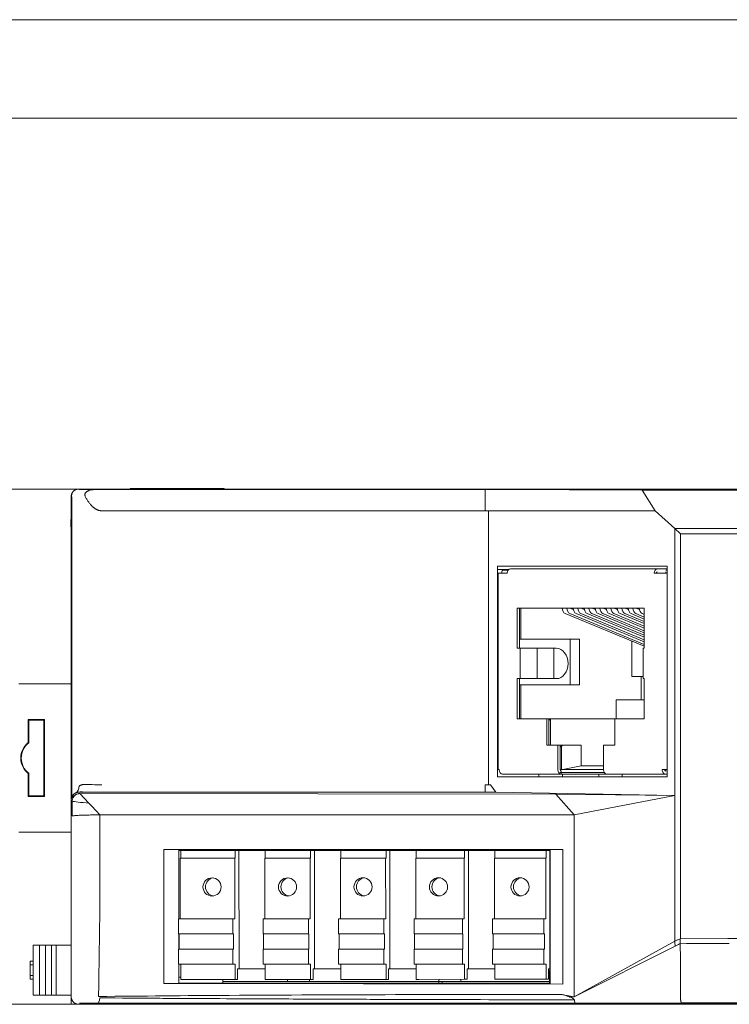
# Model space of a CAD drawing. Header units: millimetres. Extents: x 0 to 1371, y 0 to 297.
# Tile 7 of 19: x 71 to 117, y 232 to 297. Entities that reach past the tile are written whole.
import ezdxf

# ---------------------------------------------------------------- set-up
doc = ezdxf.new("R2010")
doc.units = ezdxf.units.MM
doc.layers.add('1', color=7, linetype='Continuous', true_color=0xffffff)
doc.layers.add('125', color=7, linetype='Continuous', true_color=0xffffff)
doc.styles.add('Tahoma', font='tahoma.ttf')
doc.dimstyles.get("Standard").update_dxf_attribs({"dimtxt": 0.18, "dimasz": 0.18, "dimexe": 0.18, "dimexo": 0.0625, "dimgap": 0.09, "dimtad": 0, "dimtih": 1, "dimtoh": 1, "dimdec": 4, "dimzin": 0, "dimdsep": 46, "dimtxsty": 'Standard', "dimcen": 0.09, "dimadec": 0, "dimazin": 0, "dimtfac": 1, "dimtdec": 4, "dimtofl": 0, "dimtmove": 0, "dimatfit": 3, "dimfxl": 1, "dimtolj": 1, "dimtzin": 0, "dimarcsym": 0})

# ---------------------------------------------------------------- blocks, each defined once
blk = doc.blocks.new('_U2')
at = {"layer": '125', "color": 80, "linetype": 'Continuous', "lineweight": 13}
for p, q in [((73.983, 232.03), (58.626, 232.03)), ((59.876, 220.53), (59.876, 229.53)), ((73.983, 218.03), (58.626, 218.03))]:
    blk.add_line(p, q, dxfattribs=at)
at = {"layer": '125', "color": 80}
for points in [[(60.293, 229.53), (59.459, 229.53), (59.876, 232.03)], [(59.459, 220.53), (60.293, 220.53), (59.876, 218.03)]]:
    blk.add_solid(points, dxfattribs=at)
at = {"layer": 'Defpoints', "color": 0}
for p in [(59.876, 232.03), (73.983, 232.03), (73.983, 218.03)]:
    blk.add_point(p, dxfattribs=at)
at = {"layer": '125', "color": 3, "lineweight": 13, "insert": (56.374, 225.03), "char_height": 3, "attachment_point": 2, "rotation": 90, "style": 'Tahoma'}
blk.add_mtext('\\A1;14{\\H2.000000;%%p0.1}', dxfattribs=at)
blk = doc.blocks.new('_U6')
at = {"layer": '125', "color": 80, "linetype": 'Continuous', "lineweight": 13}
for p, q in [((74.483, 266.03), (58.626, 266.03)), ((59.876, 234.53), (59.876, 263.53)), ((73.983, 232.03), (58.626, 232.03))]:
    blk.add_line(p, q, dxfattribs=at)
at = {"layer": '125', "color": 80}
for points in [[(60.293, 263.53), (59.459, 263.53), (59.876, 266.03)], [(59.459, 234.53), (60.293, 234.53), (59.876, 232.03)]]:
    blk.add_solid(points, dxfattribs=at)
at = {"layer": 'Defpoints', "color": 0}
for p in [(59.876, 266.03), (74.483, 266.03), (73.983, 232.03)]:
    blk.add_point(p, dxfattribs=at)
at = {"layer": '125', "color": 3, "lineweight": 13, "insert": (56.301, 249.019), "char_height": 3, "attachment_point": 2, "rotation": 90, "style": 'Tahoma'}
blk.add_mtext('\\A1;34{\\H2.000000;%%p0.2}', dxfattribs=at)

msp = doc.modelspace()

# ---------------------------------------------------------------- linework, layer by layer
at = {"layer": '1', "color": 7, "linetype": 'Continuous', "lineweight": 18}
for p, q in [((163.483, 266.03), (73.983, 266.03)), ((163.483, 266.03), (74.483, 266.03)), ((74.483, 266.03), (163.483, 266.03)), ((101.305, 266.001), (76.011, 266.001)), ((84.083, 266.056), (77.883, 266.056)), ((77.883, 266.056), (77.883, 266.042)), ((77.883, 266.042), (84.083, 266.042)), ((77.883, 266.004), (77.883, 266.017)), ((77.883, 266.017), (84.083, 266.017)), ((84.083, 266.004), (77.883, 266.004)), ((84.083, 266.042), (84.083, 266.056)), ((84.083, 266.017), (84.083, 266.004)), ((102.022, 265.999), (111.684, 265.946)), ((111.684, 265.946), (121.359, 265.946)), ((112.536, 264.597), (111.684, 265.946)), ((73.983, 232.53), (73.983, 265.53)), ((74.015, 245.715), (74.015, 265.508)), ((73.966, 263.53), (73.983, 264.53)), ((73.983, 232.03), (73.983, 264.53)), ((76.004, 264.597), (101.308, 264.597)), ((101.522, 264.597), (101.522, 246.516)), ((101.669, 264.597), (112.536, 264.597)), ((113.835, 263.432), (112.536, 264.597)), ((73.966, 263.53), (73.983, 263.53)), ((119.208, 263.432), (113.835, 263.432)), ((113.835, 263.432), (114.196, 263.068)), ((113.835, 263.432), (113.835, 245.806)), ((114.196, 263.068), (118.846, 263.068)), ((114.196, 263.068), (114.196, 236.355)), ((102.124, 260.93), (113.332, 260.93)), ((102.124, 247.03), (102.124, 260.93)), ((102.882, 260.73), (102.124, 260.73)), ((102.402, 260.569), (102.402, 260.469)), ((102.828, 260.669), (102.502, 260.669)), ((112.681, 260.769), (102.989, 260.769)), ((112.681, 260.769), (113.332, 260.769)), ((113.332, 260.669), (113.233, 260.669)), ((113.332, 260.93), (113.332, 247.03)), ((102.159, 260.469), (102.159, 247.519)), ((102.243, 260.469), (102.159, 260.469)), ((102.243, 260.469), (102.773, 260.469)), ((112.994, 260.469), (112.465, 260.469)), ((112.994, 260.469), (113.332, 260.469)), ((103.423, 258.169), (103.423, 255.519)), ((111.814, 258.169), (103.423, 258.169)), ((103.568, 258.169), (103.568, 255.519)), ((103.669, 258.169), (103.669, 256.119)), ((107.129, 258.08), (106.971, 258.145)), ((107.856, 258.08), (107.698, 258.145)), ((108.583, 258.08), (108.425, 258.145)), ((109.31, 258.08), (109.152, 258.145)), ((110.037, 258.08), (109.879, 258.145)), ((110.764, 258.08), (110.606, 258.145)), ((111.491, 258.08), (111.333, 258.145)), ((111.814, 255.519), (111.814, 258.169)), ((111.814, 255.652), (106.588, 257.809)), ((106.899, 257.809), (111.814, 255.781)), ((111.814, 255.952), (107.315, 257.809)), ((107.626, 257.809), (111.814, 256.081)), ((111.814, 256.252), (108.042, 257.809)), ((108.353, 257.809), (111.814, 256.381)), ((111.814, 256.552), (108.768, 257.809)), ((109.08, 257.809), (111.814, 256.681)), ((111.814, 256.852), (109.495, 257.809)), ((109.807, 257.809), (111.814, 256.981)), ((111.814, 257.152), (110.222, 257.809)), ((110.534, 257.809), (111.814, 257.281)), ((111.814, 257.452), (110.949, 257.809)), ((111.261, 257.809), (111.814, 257.581)), ((111.814, 257.752), (111.676, 257.809)), ((103.6, 256.119), (103.568, 256.119)), ((103.741, 256.119), (103.6, 256.119)), ((107.53, 256.119), (103.741, 256.119)), ((106.914, 256.119), (106.914, 253.119)), ((107.53, 253.119), (107.53, 256.119)), ((110.994, 253.669), (110.994, 255.991)), ((103.423, 255.519), (103.828, 255.519)), ((103.614, 253.519), (103.614, 255.519)), ((104.738, 255.519), (103.828, 255.519)), ((104.738, 255.519), (104.758, 255.519)), ((104.747, 253.519), (104.747, 255.519)), ((104.758, 255.519), (105.815, 255.519)), ((105.815, 255.519), (105.875, 255.519)), ((105.847, 255.519), (105.847, 253.519)), ((106.006, 255.519), (105.875, 255.519)), ((111.731, 255.519), (111.731, 253.519)), ((111.731, 255.519), (111.814, 255.519)), ((103.828, 253.519), (103.423, 253.519)), ((103.423, 253.519), (103.423, 250.869)), ((103.568, 253.519), (103.568, 250.869)), ((104.738, 253.519), (103.828, 253.519)), ((104.758, 253.519), (104.738, 253.519)), ((105.815, 253.519), (104.758, 253.519)), ((105.875, 253.519), (105.815, 253.519)), ((106.006, 253.519), (105.875, 253.519)), ((110.994, 253.669), (111.731, 253.669)), ((111.607, 253.669), (111.607, 252.119)), ((111.814, 253.519), (111.731, 253.519)), ((111.814, 250.869), (111.814, 253.519)), ((73.983, 253.18), (70.516, 253.18)), ((103.568, 253.119), (103.6, 253.119)), ((103.6, 253.119), (103.741, 253.119)), ((103.669, 253.119), (103.669, 250.869)), ((107.53, 253.119), (103.741, 253.119)), ((111.814, 252.119), (109.947, 252.119)), ((109.947, 252.119), (109.947, 250.869)), ((71.148, 249.297), (71.148, 250.815)), ((71.148, 250.815), (72.218, 250.815)), ((71.148, 250.815), (71.183, 250.78)), ((72.218, 250.815), (72.183, 250.78)), ((72.218, 250.815), (72.218, 245.745)), ((103.423, 250.869), (105.372, 250.869)), ((105.516, 250.869), (105.372, 250.869)), ((105.372, 250.869), (105.372, 249.119)), ((105.516, 250.869), (105.685, 250.869)), ((105.69, 250.869), (105.516, 250.869)), ((105.516, 250.869), (105.516, 249.119)), ((105.618, 250.839), (105.618, 249.119)), ((105.69, 250.869), (109.865, 250.869)), ((109.865, 250.869), (111.814, 250.869)), ((109.865, 249.119), (109.865, 250.869)), ((71.183, 249.28), (71.183, 250.78)), ((71.183, 250.78), (72.183, 250.78)), ((72.183, 250.78), (72.183, 245.78)), ((105.372, 249.119), (106.113, 249.119)), ((106.257, 249.119), (106.113, 249.119)), ((106.113, 249.119), (106.113, 247.519)), ((106.257, 249.119), (106.426, 249.119)), ((106.431, 249.119), (106.257, 249.119)), ((106.257, 249.119), (106.257, 247.519)), ((106.359, 249.089), (106.359, 247.523)), ((106.431, 249.119), (107.658, 249.119)), ((107.658, 249.119), (107.658, 247.769)), ((109.124, 249.119), (109.865, 249.119)), ((109.124, 247.519), (109.124, 249.119)), ((106.431, 247.533), (107.658, 247.769)), ((107.658, 247.769), (109.124, 247.769)), ((71.148, 245.745), (71.148, 247.262)), ((71.183, 245.78), (71.183, 247.28)), ((113.332, 247.03), (102.124, 247.03)), ((102.159, 247.519), (102.243, 247.519)), ((102.459, 247.219), (106.329, 247.219)), ((104.858, 247.03), (104.858, 247.219)), ((109.18, 247.319), (106.247, 247.319)), ((106.29, 247.519), (109.124, 247.519)), ((106.329, 247.419), (106.329, 247.219)), ((109.341, 247.219), (106.329, 247.219)), ((106.408, 247.219), (106.408, 247.03)), ((108.808, 247.03), (108.808, 247.219)), ((109.341, 247.219), (113.211, 247.219)), ((110.358, 247.219), (110.358, 247.03)), ((113.332, 247.519), (112.994, 247.519)), ((113.211, 247.219), (113.332, 247.219)), ((113.23, 247.419), (113.23, 247.519)), ((102.009, 246.021), (101.669, 246.512)), ((71.148, 245.745), (71.183, 245.78)), ((72.218, 245.745), (71.148, 245.745)), ((72.183, 245.78), (71.183, 245.78)), ((72.218, 245.745), (72.183, 245.78)), ((75.154, 245.302), (74.558, 245.936)), ((74.558, 245.936), (105.974, 245.89)), ((101.308, 246.021), (76.004, 246.021)), ((101.308, 246.021), (102.009, 246.021)), ((113.835, 245.806), (102.009, 246.021)), ((105.974, 245.89), (107.187, 244.53)), ((113.835, 245.806), (105.974, 245.89)), ((107.186, 244.53), (113.835, 245.806)), ((113.836, 245.806), (113.835, 236.198)), ((75.879, 244.53), (75.867, 244.53)), ((107.186, 244.53), (75.879, 244.53)), ((107.186, 232.53), (107.186, 244.53)), ((70.516, 243.38), (73.983, 243.38)), ((81.085, 242.238), (80.097, 242.255)), ((80.097, 233.405), (80.097, 242.255)), ((80.097, 242.255), (106.443, 242.255)), ((81.085, 237.675), (81.085, 242.238)), ((81.085, 242.238), (81.094, 242.229)), ((81.094, 237.675), (81.094, 242.229)), ((105.585, 242.229), (81.094, 242.229)), ((84.799, 242.176), (81.211, 242.175)), ((81.211, 241.675), (81.211, 242.175)), ((83.157, 242.18), (83.157, 242.175)), ((83.955, 242.175), (83.955, 242.18)), ((83.987, 242.18), (83.987, 242.176)), ((84.524, 242.176), (84.524, 242.18)), ((84.557, 242.18), (84.557, 242.176)), ((85.059, 242.176), (84.799, 242.176)), ((84.799, 242.176), (84.799, 241.676)), ((86.792, 242.176), (85.059, 242.176)), ((85.06, 234.376), (85.059, 242.176)), ((86.792, 242.176), (86.792, 241.676)), ((89.782, 242.176), (86.792, 242.176)), ((88.141, 242.18), (88.141, 242.176)), ((88.938, 242.176), (88.938, 242.18)), ((88.971, 242.18), (88.971, 242.176)), ((89.508, 242.176), (89.508, 242.18)), ((89.54, 242.18), (89.54, 242.176)), ((90.043, 242.176), (89.782, 242.176)), ((89.782, 242.176), (89.782, 241.676)), ((91.776, 242.176), (90.043, 242.176)), ((90.044, 234.376), (90.043, 242.176)), ((91.776, 242.177), (91.776, 241.677)), ((94.766, 242.177), (91.776, 242.177)), ((93.124, 242.18), (93.124, 242.177)), ((93.922, 242.177), (93.922, 242.18)), ((93.954, 242.18), (93.954, 242.177)), ((94.491, 242.177), (94.491, 242.18)), ((94.524, 242.18), (94.524, 242.177)), ((95.026, 242.177), (94.766, 242.177)), ((94.766, 242.177), (94.766, 241.677)), ((96.759, 242.177), (95.026, 242.177)), ((95.027, 234.377), (95.026, 242.177)), ((99.949, 242.178), (96.759, 242.177)), ((96.759, 242.177), (96.759, 241.677)), ((98.108, 242.18), (98.108, 242.177)), ((98.905, 242.177), (98.905, 242.18)), ((98.938, 242.18), (98.938, 242.177)), ((99.475, 242.178), (99.475, 242.18)), ((99.507, 242.18), (99.507, 242.178)), ((100.209, 242.178), (99.949, 242.178)), ((99.949, 242.178), (99.949, 241.678)), ((101.942, 242.178), (100.209, 242.178)), ((100.21, 234.378), (100.209, 242.178)), ((101.942, 242.178), (101.942, 241.678)), ((105.331, 242.178), (101.942, 242.178)), ((103.49, 242.18), (103.49, 242.178)), ((104.287, 242.178), (104.287, 242.18)), ((104.32, 242.178), (104.32, 242.18)), ((104.857, 242.178), (104.857, 242.18)), ((104.889, 242.178), (104.889, 242.18)), ((105.585, 242.178), (105.331, 242.178)), ((105.331, 241.678), (105.331, 242.178)), ((105.585, 242.229), (105.596, 242.24)), ((105.585, 242.229), (105.585, 235.844)), ((106.443, 242.255), (105.596, 242.24)), ((105.596, 242.24), (105.596, 233.383)), ((106.443, 242.255), (106.443, 233.367)), ((84.775, 241.676), (81.187, 241.675)), ((81.187, 237.675), (81.187, 241.675)), ((84.799, 241.676), (84.775, 241.676)), ((84.775, 241.676), (84.775, 237.676)), ((86.768, 241.676), (86.769, 237.676)), ((89.758, 241.676), (86.768, 241.676)), ((89.782, 241.676), (89.758, 241.676)), ((89.758, 241.676), (89.759, 237.676)), ((91.751, 241.677), (91.752, 237.677)), ((94.741, 241.677), (91.751, 241.677)), ((94.766, 241.677), (94.741, 241.677)), ((94.741, 241.677), (94.742, 237.677)), ((99.924, 241.678), (96.735, 241.677)), ((96.735, 241.677), (96.735, 237.677)), ((99.949, 241.678), (99.924, 241.678)), ((99.924, 241.678), (99.925, 237.678)), ((101.918, 241.678), (101.918, 237.678)), ((105.306, 241.678), (101.918, 241.678)), ((105.306, 241.678), (105.331, 241.678)), ((105.307, 237.678), (105.306, 241.678)), ((81.065, 237.675), (84.653, 237.676)), ((81.065, 236.675), (81.065, 237.675)), ((84.775, 237.676), (84.653, 237.676)), ((84.653, 237.676), (84.653, 236.676)), ((86.646, 237.676), (86.647, 236.676)), ((86.646, 237.676), (89.637, 237.676)), ((89.759, 237.676), (89.637, 237.676)), ((89.637, 237.676), (89.637, 236.676)), ((91.63, 237.677), (91.63, 236.677)), ((91.63, 237.677), (94.62, 237.677)), ((94.742, 237.677), (94.62, 237.677)), ((94.62, 237.677), (94.62, 236.677)), ((96.613, 237.677), (99.803, 237.678)), ((96.613, 237.677), (96.613, 236.677)), ((99.925, 237.678), (99.803, 237.678)), ((99.803, 237.678), (99.803, 236.678)), ((101.796, 237.678), (101.796, 236.678)), ((101.796, 237.678), (105.185, 237.678)), ((105.185, 237.678), (105.307, 237.678)), ((105.185, 236.678), (105.185, 237.678)), ((81.065, 236.675), (84.653, 236.676)), ((81.106, 236.675), (81.065, 236.675)), ((81.085, 235.675), (81.085, 236.675)), ((81.094, 235.675), (81.094, 236.675)), ((81.106, 236.675), (84.694, 236.676)), ((81.106, 235.675), (81.106, 236.675)), ((84.653, 236.676), (84.694, 236.676)), ((84.694, 236.676), (84.694, 235.676)), ((86.647, 236.676), (86.687, 236.676)), ((86.647, 236.676), (89.637, 236.676)), ((86.687, 236.676), (86.687, 235.676)), ((86.687, 236.676), (89.677, 236.676)), ((89.637, 236.676), (89.677, 236.676)), ((89.677, 236.676), (89.677, 235.676)), ((91.63, 236.677), (91.671, 236.677)), ((91.63, 236.677), (94.62, 236.677)), ((91.671, 236.677), (91.671, 235.677)), ((91.671, 236.677), (94.661, 236.677)), ((94.62, 236.677), (94.661, 236.677)), ((94.661, 236.677), (94.661, 235.677)), ((96.613, 236.677), (99.803, 236.678)), ((96.613, 236.677), (96.654, 236.677)), ((96.654, 236.677), (99.844, 236.678)), ((96.654, 236.677), (96.654, 235.677)), ((99.803, 236.678), (99.844, 236.678)), ((99.844, 236.678), (99.844, 235.678)), ((101.796, 236.678), (101.837, 236.678)), ((101.796, 236.678), (105.185, 236.678)), ((101.837, 236.678), (101.837, 235.678)), ((101.837, 236.678), (105.226, 236.678)), ((105.226, 236.678), (105.185, 236.678)), ((105.226, 235.678), (105.226, 236.678)), ((142.315, 236.515), (117.339, 236.372)), ((71.483, 235.93), (71.883, 235.93)), ((71.483, 235.93), (71.483, 232.63)), ((71.883, 235.93), (72.283, 235.93)), ((71.883, 235.93), (71.883, 232.63)), ((72.283, 235.93), (72.683, 235.93)), ((72.283, 235.93), (72.283, 232.63)), ((72.683, 235.93), (72.983, 235.93)), ((72.683, 235.93), (72.683, 232.63)), ((72.983, 235.93), (73.983, 235.93)), ((72.983, 235.93), (72.983, 232.63)), ((107.186, 232.53), (113.835, 236.198)), ((107.186, 232.53), (113.847, 235.859)), ((117.339, 236.372), (114.193, 236.356)), ((81.065, 235.675), (84.653, 235.676)), ((81.065, 234.675), (81.065, 235.675)), ((84.694, 235.676), (84.653, 235.676)), ((84.653, 235.676), (84.653, 234.676)), ((86.647, 235.676), (86.647, 234.676)), ((86.647, 235.676), (89.637, 235.676)), ((89.677, 235.676), (89.637, 235.676)), ((89.637, 235.676), (89.637, 234.676)), ((91.63, 235.677), (91.63, 234.677)), ((91.63, 235.677), (94.62, 235.677)), ((94.661, 235.677), (94.62, 235.677)), ((94.62, 235.677), (94.62, 234.677)), ((96.614, 235.677), (99.803, 235.678)), ((96.614, 235.677), (96.614, 234.677)), ((99.844, 235.678), (99.803, 235.678)), ((99.803, 235.678), (99.803, 234.678)), ((101.796, 235.678), (101.796, 234.678)), ((101.796, 235.678), (105.185, 235.678)), ((105.185, 235.678), (105.226, 235.678)), ((105.185, 234.678), (105.185, 235.678)), ((71.283, 234.88), (71.283, 234.63)), ((71.283, 234.88), (71.483, 234.88)), ((71.283, 234.63), (71.283, 233.93)), ((71.283, 234.63), (71.483, 234.63)), ((81.065, 234.675), (84.653, 234.676)), ((81.212, 234.675), (81.065, 234.675)), ((81.085, 233.421), (81.085, 234.675)), ((81.094, 233.43), (81.094, 234.675)), ((84.8, 234.676), (81.212, 234.675)), ((81.212, 233.675), (81.212, 234.675)), ((84.653, 234.676), (84.8, 234.676)), ((84.8, 234.676), (84.8, 233.676)), ((86.647, 234.676), (86.793, 234.676)), ((86.647, 234.676), (89.637, 234.676)), ((86.793, 234.676), (86.793, 233.676)), ((89.783, 234.676), (86.793, 234.676)), ((89.637, 234.676), (89.783, 234.676)), ((89.783, 234.676), (89.783, 233.676)), ((91.63, 234.677), (91.777, 234.677)), ((91.63, 234.677), (94.62, 234.677)), ((91.777, 234.677), (91.777, 233.677)), ((94.767, 234.677), (91.777, 234.677)), ((94.62, 234.677), (94.767, 234.677)), ((94.767, 234.677), (94.767, 233.677)), ((96.614, 234.677), (99.803, 234.678)), ((96.614, 234.677), (96.76, 234.677)), ((99.95, 234.678), (96.76, 234.677)), ((96.76, 234.677), (96.76, 233.677)), ((99.803, 234.678), (99.95, 234.678)), ((99.95, 234.678), (99.95, 233.678)), ((101.796, 234.678), (101.943, 234.678)), ((101.796, 234.678), (105.185, 234.678)), ((101.943, 234.678), (101.943, 233.678)), ((105.332, 234.678), (101.943, 234.678)), ((105.332, 234.678), (105.185, 234.678)), ((105.332, 233.678), (105.332, 234.678)), ((105.58, 235.137), (105.55, 233.431)), ((71.283, 233.93), (71.283, 233.68)), ((71.283, 233.93), (71.483, 233.93)), ((86.794, 234.376), (84.963, 234.376)), ((84.963, 233.676), (84.963, 234.376)), ((85.06, 234.376), (84.963, 234.376)), ((86.793, 234.376), (85.06, 234.376)), ((91.777, 234.376), (89.946, 234.376)), ((89.946, 233.676), (89.946, 234.376)), ((90.044, 234.376), (89.946, 234.376)), ((91.777, 234.376), (90.044, 234.376)), ((96.76, 234.377), (94.93, 234.377)), ((94.93, 233.677), (94.93, 234.377)), ((95.027, 234.377), (94.93, 234.377)), ((96.76, 234.377), (95.027, 234.377)), ((101.943, 234.378), (100.112, 234.377)), ((100.112, 233.678), (100.112, 234.378)), ((100.21, 234.378), (100.112, 234.378)), ((101.943, 234.378), (100.21, 234.378)), ((105.566, 234.378), (105.494, 234.378)), ((105.494, 234.378), (105.494, 233.678)), ((105.566, 234.378), (105.494, 234.378)), ((71.283, 233.68), (71.483, 233.68)), ((80.097, 233.405), (81.085, 233.421)), ((80.097, 233.405), (106.443, 233.367)), ((81.094, 233.43), (81.085, 233.421)), ((81.212, 233.83), (81.094, 233.83)), ((81.094, 233.43), (105.55, 233.43)), ((84.8, 233.676), (81.212, 233.675)), ((81.375, 233.675), (81.212, 233.675)), ((84.963, 233.676), (81.375, 233.675)), ((83.983, 233.43), (83.983, 233.675)), ((98.249, 233.53), (83.983, 233.53)), ((84.8, 233.676), (84.963, 233.676)), ((86.793, 233.676), (86.956, 233.676)), ((89.783, 233.676), (86.793, 233.676)), ((89.946, 233.676), (86.956, 233.676)), ((88.246, 233.534), (88.246, 233.53)), ((89.72, 233.534), (89.72, 233.53)), ((89.783, 233.676), (89.946, 233.676)), ((91.777, 233.677), (91.94, 233.677)), ((94.767, 233.677), (91.777, 233.677)), ((94.93, 233.677), (91.94, 233.677)), ((94.767, 233.677), (94.93, 233.677)), ((99.95, 233.678), (96.76, 233.677)), ((96.76, 233.677), (96.923, 233.677)), ((100.112, 233.678), (96.923, 233.677)), ((98.246, 233.53), (98.246, 233.534)), ((98.469, 233.53), (98.249, 233.53)), ((98.249, 233.53), (98.25, 233.43)), ((98.469, 233.53), (105.551, 233.53)), ((98.47, 233.43), (98.469, 233.53)), ((99.72, 233.53), (99.72, 233.534)), ((99.95, 233.678), (100.112, 233.678)), ((101.943, 233.678), (102.106, 233.678)), ((105.332, 233.678), (101.943, 233.678)), ((105.494, 233.678), (102.106, 233.678)), ((105.494, 233.678), (105.332, 233.678)), ((105.596, 233.383), (105.55, 233.43)), ((105.596, 233.383), (106.443, 233.367)), ((71.483, 232.63), (71.883, 232.63)), ((71.883, 232.63), (72.283, 232.63)), ((72.283, 232.63), (72.683, 232.63)), ((72.683, 232.63), (72.983, 232.63)), ((72.983, 232.63), (73.983, 232.63)), ((163.983, 232.03), (73.983, 232.03)), ((74.483, 232.03), (163.483, 232.03)), ((75.754, 232.096), (107.242, 232.108)), ((84.083, 232.056), (77.883, 232.056)), ((77.883, 232.056), (77.883, 232.042)), ((77.883, 232.042), (84.083, 232.042)), ((84.083, 232.042), (84.083, 232.056)), ((107.185, 232.53), (106.854, 232.53)), ((114.276, 232.114), (107.242, 232.108)), ((107.242, 232.108), (114.276, 232.114)), ((114.269, 232.117), (141.586, 232.129))]:
    msp.add_line(p, q, dxfattribs=at)
at = {"layer": '1', "color": 92, "linetype": 'Continuous', "lineweight": 13}
for p, q in [((112.672, 260.769), (102.98, 260.769)), ((113.23, 260.469), (113.23, 260.569)), ((113.238, 260.669), (113.332, 260.669))]:
    msp.add_line(p, q, dxfattribs=at)
at = {"layer": '1', "color": 92, "linetype": 'Continuous', "lineweight": 35}
for p, q in [((74.114, 245.699), (74.081, 245.809)), ((74.596, 246.05), (74.737, 246.027)), ((75.753, 232.088), (74.527, 232.088))]:
    msp.add_line(p, q, dxfattribs=at)
at = {"layer": '1', "color": 7, "linetype": 'Continuous', "lineweight": 18}
for centre, radius, start, end in [((102.502, 260.569), 0.1, 90, 180), ((71.933, 248.28), 1.285, 127.65227, 232.34773), ((71.933, 248.28), 1.25, 126.8699, 233.1301), ((88.746, 233.53), 0.5, 162.98999, 179.5), ((89.22, 233.53), 0.5, 0.5, 17.03235), ((98.746, 233.53), 0.5, 162.83483, 179.5), ((99.22, 233.53), 0.5, 0.5, 17.18762)]:
    msp.add_arc(centre, radius, start, end, dxfattribs=at)
for centre, major_axis, ratio, start_param, end_param in [((102.989, 260.469), (0, -0.3), 0.721602, 3.141593, 4.712389), ((112.681, 260.469), (0, 0.3), 0.721602, 0, 1.570796), ((112.681, 260.469), (0, -0.1), 0.721602, 3.141593, 4.712389), ((106.665, 258.169), (0, -0.375), 0.721602, 4.712389, 5.993749), ((106.976, 258.169), (0, 0.375), 0.721602, 1.570796, 2.852156), ((106.976, 258.169), (0, -0.025), 0.721602, 4.712389, 5.985942), ((107.392, 258.169), (0, -0.375), 0.721602, 4.712389, 5.993749), ((107.703, 258.169), (0, 0.375), 0.721602, 1.570796, 2.852156), ((107.703, 258.169), (0, -0.025), 0.721602, 4.712389, 5.985942), ((108.119, 258.169), (0, -0.375), 0.721602, 4.712389, 5.993749), ((108.43, 258.169), (0, 0.375), 0.721602, 1.570796, 2.852156), ((108.43, 258.169), (0, -0.025), 0.721602, 4.712389, 5.985942), ((108.846, 258.169), (0, -0.375), 0.721602, 4.712389, 5.993749), ((109.157, 258.169), (0, 0.375), 0.721602, 1.570796, 2.852156), ((109.157, 258.169), (0, -0.025), 0.721602, 4.712389, 5.985942), ((109.573, 258.169), (0, -0.375), 0.721602, 4.712389, 5.993749), ((109.884, 258.169), (0, 0.375), 0.721602, 1.570796, 2.852156), ((109.884, 258.169), (0, -0.025), 0.721602, 4.712389, 5.985942), ((110.3, 258.169), (0, -0.375), 0.721602, 4.712389, 5.993749), ((110.611, 258.169), (0, 0.375), 0.721602, 1.570796, 2.852156), ((110.611, 258.169), (0, -0.025), 0.721602, 4.712389, 5.985942), ((111.026, 258.169), (0, -0.375), 0.721602, 4.712389, 5.993749), ((111.338, 258.169), (0, 0.375), 0.721602, 1.570796, 2.852156), ((111.338, 258.169), (0, -0.025), 0.721602, 4.712389, 5.985942), ((111.753, 258.169), (0, -0.375), 0.721602, 4.712389, 5.993749), ((112.065, 258.169), (0, 0.375), 0.721602, 1.570796, 1.954805), ((106.006, 254.519), (0, 1), 0.779195, 3.141593, 6.283185), ((105.621, 250.769), (-0.092, -0.092), 0.426401, 3.54465, 5.115446), ((106.362, 249.019), (-0.092, -0.092), 0.426401, 3.54465, 5.115446), ((102.459, 247.519), (0, -0.3), 0.721602, 4.712389, 6.283185), ((106.329, 247.519), (0, 0.3), 0.721602, 1.570796, 3.141593), ((106.329, 247.519), (0, -0.1), 0.721602, 4.712389, 6.283185), ((106.362, 247.533), (-0.1, -0.0101), 0.095189, 0.755054, 2.325851), ((109.341, 247.519), (0, -0.3), 0.721602, 4.712389, 6.283185), ((113.211, 247.519), (0, 0.3), 0.721602, 1.570796, 3.141593), ((113.211, 247.519), (0, -0.1), 0.721602, 4.712389, 6.283185), ((74.141, 246.443), (-0.01, -0.5), 0.746486, 0.403274, 1.585382), ((76.004, 246.564), (2, 0), 0.021645, 4.074463, 4.712378), ((76.042, 245.94), (1.5, 0), 0.017365, 3.146724, 3.291437), ((83.443, 239.775), (0, 0.6), 0.996685, 0.136397, 3.005063), ((88.426, 239.776), (0, 0.6), 0.996685, 0.136397, 3.005063), ((93.409, 239.777), (0, 0.6), 0.996685, 0.136397, 3.005063), ((98.393, 239.777), (0, 0.6), 0.996685, 0.136397, 3.005063), ((103.775, 239.778), (0, 0.6), 0.996685, 0.136397, 3.005063), ((116.798, 232.879), (-10.748, -0.009), 0.070946, 0.251066, 0.463971)]:
    msp.add_ellipse(centre, major_axis=major_axis, ratio=ratio, start_param=start_param, end_param=end_param, dxfattribs=at)
for centre in [(83.28, 239.775), (88.263, 239.776), (93.247, 239.777), (98.23, 239.777), (103.612, 239.778)]:
    msp.add_ellipse(centre, major_axis=(0, -0.6), ratio=0.996685, dxfattribs=at)
for points, weights in [([(74.483, 266.03), (74.19, 266.03), (73.983, 265.823), (73.983, 265.53)], [1, 0.804744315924, 0.804744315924, 1]), ([(76.004, 264.597), (75.619, 264.597), (75.25, 264.907), (74.925, 265.502)], [1, 0.973136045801, 0.973136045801, 1]), ([(105.58, 235.137), (105.583, 235.327), (105.585, 235.575), (105.585, 235.844)], [1, 0.949253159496, 0.949253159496, 1]), ([(73.983, 232.53), (73.983, 232.237), (74.19, 232.03), (74.483, 232.03)], [1, 0.804744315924, 0.804744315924, 1])]:
    msp.add_rational_spline(points, weights, degree=3, dxfattribs=at)
for points, knots in [([(76.011, 266.001), (75.978, 266.001), (75.901, 266.001), (75.771, 266.001), (75.611, 266.001), (75.399, 266.002), (75.169, 266.002), (74.977, 266.003), (74.786, 266.004), (74.658, 266.005), (74.574, 266.006), (74.533, 266.007), (74.51, 266.008), (74.506, 266.008), (74.504, 266.009)], [0, 0, 0, 0, 0.042288, 0.098037, 0.167252, 0.249957, 0.383009, 0.496128, 0.564614, 0.743868, 0.801574, 0.869212, 0.945249, 1, 1, 1, 1]), ([(74.925, 265.502), (74.911, 265.528), (74.901, 265.555), (74.893, 265.59), (74.891, 265.597), (74.889, 265.611), (74.889, 265.619), (74.887, 265.64), (74.888, 265.654), (74.891, 265.683), (74.894, 265.697), (74.902, 265.725), (74.908, 265.738), (74.921, 265.764), (74.928, 265.777), (74.946, 265.8), (74.955, 265.811), (74.976, 265.832), (74.987, 265.842), (75.011, 265.861), (75.023, 265.869), (75.048, 265.885), (75.061, 265.892), (75.088, 265.906), (75.101, 265.912), (75.143, 265.93), (75.172, 265.939), (75.229, 265.955), (75.259, 265.962), (75.318, 265.973), (75.348, 265.978), (75.408, 265.985), (75.438, 265.988), (75.528, 265.995), (75.589, 265.997), (75.709, 266), (75.77, 266), (75.891, 266.001), (75.951, 266.001), (76.011, 266.001)], [0, 0, 0, 0, 0.0625, 0.0625, 0.078125, 0.078125, 0.09375, 0.09375, 0.125, 0.125, 0.15625, 0.15625, 0.1875, 0.1875, 0.21875, 0.21875, 0.25, 0.25, 0.28125, 0.28125, 0.3125, 0.3125, 0.34375, 0.34375, 0.375, 0.375, 0.4375, 0.4375, 0.5, 0.5, 0.5625, 0.5625, 0.625, 0.625, 0.75, 0.75, 0.875, 0.875, 1, 1, 1, 1]), ([(101.305, 266.001), (101.372, 266.001), (101.439, 266.001), (101.536, 266.001), (101.568, 266.001), (101.616, 266.001), (101.632, 266.001), (101.664, 266.001), (101.679, 266), (101.756, 266), (101.814, 266), (101.897, 266), (101.924, 266), (101.975, 266), (101.999, 265.999), (102.022, 265.999)], [0, 0, 0, 0, 0.25, 0.25, 0.375, 0.375, 0.4375, 0.4375, 0.5, 0.5, 0.75, 0.75, 0.875, 0.875, 1, 1, 1, 1]), ([(101.669, 264.597), (101.646, 264.597), (101.62, 264.597), (101.565, 264.597), (101.535, 264.597), (101.474, 264.597), (101.441, 264.597), (101.376, 264.597), (101.342, 264.597), (101.308, 264.597)], [0, 0, 0, 0, 0.250082, 0.250082, 0.500004, 0.500004, 0.749922, 0.749922, 1, 1, 1, 1]), ([(74.813, 246.53), (74.8, 246.53), (74.786, 246.53), (74.759, 246.528), (74.746, 246.526), (74.72, 246.522), (74.707, 246.519), (74.682, 246.513), (74.669, 246.51), (74.644, 246.502), (74.632, 246.498), (74.607, 246.489), (74.595, 246.484), (74.572, 246.473), (74.56, 246.467), (74.537, 246.455), (74.526, 246.449), (74.515, 246.443)], [0, 0, 0, 0, 0.125013, 0.125013, 0.249864, 0.249864, 0.374727, 0.374727, 0.49968, 0.49968, 0.624736, 0.624736, 0.749858, 0.749858, 0.874976, 0.874976, 1, 1, 1, 1]), ([(101.669, 246.512), (101.669, 246.512), (101.668, 246.512), (101.644, 246.513), (101.619, 246.514), (101.564, 246.515), (101.535, 246.516), (101.474, 246.517), (101.442, 246.518), (101.377, 246.52), (101.344, 246.52), (101.31, 246.521), (101.309, 246.521), (101.308, 246.521)], [0, 0, 0, 0, 0.005969, 0.005969, 0.252943, 0.252943, 0.499967, 0.499967, 0.74697, 0.74697, 0.99403, 0.99403, 1, 1, 1, 1]), ([(101.308, 246.021), (101.308, 246.023), (101.308, 246.078), (101.308, 246.263), (101.308, 246.392), (101.308, 246.521)], [0, 0, 0, 0, 0.5, 0.5, 1, 1, 1, 1]), ([(74.004, 245.564), (74.005, 245.6), (74.009, 245.634), (74.026, 245.699), (74.037, 245.73), (74.065, 245.785), (74.08, 245.81), (74.115, 245.856), (74.134, 245.876), (74.173, 245.913), (74.193, 245.929), (74.235, 245.957), (74.256, 245.969), (74.279, 245.98)], [0, 0, 0, 0, 0.217409, 0.217409, 0.411074, 0.411074, 0.584109, 0.584109, 0.738789, 0.738789, 0.876901, 0.876901, 1, 1, 1, 1]), ([(74.558, 245.936), (74.557, 245.936), (74.556, 245.936), (74.554, 245.936), (74.551, 245.936), (74.544, 245.936), (74.529, 245.935), (74.517, 245.934), (74.492, 245.932), (74.476, 245.93), (74.427, 245.92), (74.396, 245.911), (74.35, 245.893), (74.335, 245.886), (74.306, 245.87), (74.291, 245.862), (74.25, 245.835), (74.225, 245.814), (74.189, 245.779), (74.178, 245.767), (74.157, 245.742), (74.137, 245.716), (74.12, 245.688), (74.104, 245.659), (74.097, 245.644), (74.077, 245.599), (74.067, 245.567), (74.057, 245.519), (74.055, 245.503), (74.051, 245.47), (74.05, 245.454), (74.05, 245.437)], [0, 0, 0, 0, 0.003906, 0.003906, 0.007813, 0.015625, 0.03125, 0.0625, 0.0625, 0.125, 0.125, 0.25, 0.25, 0.3125, 0.3125, 0.375, 0.375, 0.5, 0.5, 0.5625, 0.5625, 0.625, 0.6875, 0.6875, 0.75, 0.75, 0.875, 0.875, 0.9375, 0.9375, 1, 1, 1, 1]), ([(74.279, 245.98), (74.286, 245.984), (74.294, 245.987), (74.309, 245.994), (74.318, 245.997), (74.334, 246.002), (74.342, 246.005), (74.351, 246.008), (74.351, 246.008), (74.362, 246.011), (74.371, 246.014), (74.391, 246.018), (74.401, 246.02), (74.417, 246.023), (74.423, 246.024), (74.434, 246.026), (74.438, 246.026), (74.455, 246.028), (74.466, 246.029), (74.49, 246.03), (74.502, 246.03), (74.515, 246.03)], [0, 0, 0, 0, 0.11144, 0.11144, 0.22657, 0.22657, 0.333333, 0.333333, 0.3454, 0.3454, 0.467969, 0.467969, 0.59446, 0.59446, 0.666667, 0.666667, 0.725138, 0.725138, 0.86025, 0.86025, 1, 1, 1, 1]), ([(74.515, 246.03), (74.54, 246.029), (74.566, 246.029), (74.638, 246.028), (74.684, 246.028), (74.78, 246.027), (74.829, 246.026), (74.909, 246.026), (74.941, 246.025), (74.991, 246.025), (75.011, 246.025), (75.081, 246.024), (75.133, 246.024), (75.238, 246.023), (75.291, 246.023), (75.388, 246.023), (75.432, 246.022), (75.486, 246.022), (75.497, 246.022), (75.561, 246.022), (75.616, 246.022), (75.726, 246.021), (75.782, 246.021), (75.893, 246.021), (75.948, 246.021), (76.004, 246.021)], [0, 0, 0, 0, 0.058597, 0.058597, 0.163081, 0.163081, 0.268149, 0.268149, 0.333333, 0.333333, 0.372979, 0.372979, 0.477321, 0.477321, 0.581649, 0.581649, 0.666667, 0.666667, 0.686325, 0.686325, 0.791403, 0.791403, 0.896212, 0.896212, 1, 1, 1, 1]), ([(74.05, 245.437), (74.049, 245.411), (74.048, 245.327), (74.047, 245.153), (74.048, 244.951), (74.049, 244.713), (74.049, 244.564), (74.049, 244.471)], [0, 0, 0, 0, 0.084232, 0.263125, 0.538007, 0.711433, 1, 1, 1, 1]), ([(74.05, 245.437), (74.114, 245.415), (74.255, 245.395), (74.647, 245.352), (74.897, 245.329), (75.154, 245.302)], [0, 0, 0, 0, 0.500001, 0.500001, 1, 1, 1, 1]), ([(75.879, 244.53), (75.877, 244.532), (75.876, 244.532), (75.855, 244.556), (75.54, 244.89), (75.396, 245.044), (75.275, 245.173), (75.154, 245.302)], [0, 0, 0, 0, 0.009942, 0.009942, 0.17351, 0.17351, 1, 1, 1, 1]), ([(74.049, 244.471), (74.05, 244.47), (74.054, 244.467), (74.061, 244.464), (74.071, 244.463), (74.084, 244.463), (74.107, 244.464), (74.15, 244.469), (74.23, 244.48), (74.333, 244.49), (74.45, 244.5), (74.574, 244.507), (74.749, 244.513), (74.929, 244.517), (75.111, 244.52), (75.232, 244.522), (75.383, 244.525), (75.526, 244.527), (75.677, 244.529), (75.781, 244.53), (75.842, 244.53), (75.867, 244.53)], [0, 0, 0, 0, 0.01927, 0.040383, 0.063329, 0.088093, 0.114648, 0.171531, 0.253038, 0.343619, 0.401834, 0.472571, 0.55076, 0.662494, 0.712602, 0.775196, 0.806358, 0.887447, 0.934614, 0.972128, 1, 1, 1, 1]), ([(114.194, 236.355), (114.134, 236.328), (114.075, 236.301), (113.955, 236.248), (113.896, 236.222), (113.835, 236.198)], [0, 0, 0, 0, 0.5, 0.5, 1, 1, 1, 1]), ([(113.847, 235.859), (113.905, 235.888), (113.962, 235.917), (114.076, 235.974), (114.134, 236.003), (114.191, 236.031)], [0, 0, 0, 0, 0.5, 0.5, 1, 1, 1, 1]), ([(114.191, 236.031), (114.193, 235.645), (114.197, 234.479), (114.197, 233.314), (114.196, 232.534)], [0, 0, 0, 0, 0.331024, 1, 1, 1, 1]), ([(106.387, 232.681), (99.059, 232.675), (88.859, 232.666), (78.659, 232.575), (75.786, 232.549)], [0, 0, 0, 0, 0.718328, 1, 1, 1, 1]), ([(107.199, 232.322), (107.199, 232.324), (107.197, 232.33), (107.189, 232.339), (107.183, 232.349), (107.174, 232.362), (107.157, 232.377), (107.121, 232.404), (107.061, 232.439), (106.958, 232.489), (106.81, 232.548), (106.613, 232.616), (106.466, 232.658), (106.387, 232.681)], [0, 0, 0, 0, 0.009401, 0.026053, 0.047636, 0.056351, 0.087612, 0.127542, 0.212767, 0.320612, 0.503862, 0.730135, 1, 1, 1, 1]), ([(74.603, 232.09), (74.611, 232.091), (74.628, 232.091), (74.658, 232.091), (74.709, 232.092), (74.783, 232.093), (74.884, 232.093), (74.99, 232.094), (75.116, 232.094), (75.261, 232.095), (75.417, 232.095), (75.582, 232.096), (75.696, 232.096), (75.754, 232.096)], [0, 0, 0, 0, 0.049716, 0.101096, 0.149548, 0.280853, 0.370746, 0.460652, 0.568529, 0.676389, 0.784246, 0.892112, 1, 1, 1, 1]), ([(107.199, 232.322), (104.141, 232.329), (101.161, 232.336), (97.895, 232.345), (97.488, 232.346), (97.083, 232.347), (96.993, 232.347), (96.944, 232.348), (96.802, 232.348), (96.519, 232.349), (95.502, 232.352), (94.283, 232.356), (93.154, 232.36), (92.652, 232.362), (92.443, 232.363), (92.386, 232.363), (92.358, 232.363), (92.347, 232.363), (92.333, 232.363), (92.271, 232.363), (91.751, 232.366), (90.584, 232.37), (89.15, 232.377), (88.249, 232.381), (88.135, 232.381), (88.019, 232.382), (87.993, 232.382), (87.978, 232.382), (87.933, 232.382), (87.846, 232.383), (87.526, 232.384), (86.798, 232.388), (86.183, 232.391), (84.257, 232.4), (83.122, 232.406), (82.21, 232.41), (82.033, 232.411), (81.888, 232.412), (81.868, 232.412), (81.863, 232.412), (81.848, 232.412), (81.825, 232.413), (81.741, 232.413), (81.542, 232.414), (80.851, 232.418), (80.179, 232.423), (78.482, 232.434), (77.238, 232.443), (75.881, 232.454)], [0, 0, 0, 0, 0.25, 0.25, 0.28125, 0.285156, 0.285156, 0.289063, 0.289063, 0.296875, 0.3125, 0.375, 0.40625, 0.421875, 0.425781, 0.427734, 0.427734, 0.428711, 0.428711, 0.429688, 0.4375, 0.5, 0.5625, 0.5625, 0.570313, 0.571289, 0.571289, 0.572266, 0.572266, 0.574219, 0.578125, 0.59375, 0.625, 0.625, 0.75, 0.75, 0.78125, 0.785156, 0.785156, 0.786133, 0.786133, 0.787109, 0.789063, 0.796875, 0.8125, 0.875, 0.875, 1, 1, 1, 1]), ([(107.242, 232.108), (107.234, 232.109), (107.226, 232.128), (107.212, 232.201), (107.205, 232.255), (107.199, 232.322)], [0, 0, 0, 0, 0.5, 0.5, 1, 1, 1, 1]), ([(114.276, 232.114), (114.271, 232.116), (114.263, 232.119), (114.253, 232.139), (114.244, 232.163), (114.238, 232.188), (114.234, 232.208), (114.231, 232.222), (114.226, 232.247), (114.219, 232.291), (114.208, 232.368), (114.198, 232.45), (114.197, 232.51), (114.196, 232.534)], [0, 0, 0, 0, 0.130502, 0.241636, 0.333387, 0.405746, 0.458705, 0.492257, 0.5064, 0.630772, 0.755092, 0.904521, 1, 1, 1, 1])]:
    msp.add_open_spline(points, degree=3, knots=knots, dxfattribs=at)
for points, degree in [([(101.308, 264.597), (101.305, 266.001)], 1), ([(74.004, 265.509), (74.004, 265.571), (74.016, 265.634), (74.039, 265.692)], 3), ([(71.148, 249.297), (71.166, 249.288), (71.183, 249.28)], 2), ([(71.183, 247.28), (71.166, 247.271), (71.148, 247.262)], 2), ([(75.879, 244.53), (75.879, 240.554), (75.879, 236.579), (75.786, 232.551)], 3), ([(105.585, 242.18), (81.094, 242.18)], 1), ([(113.835, 236.198), (113.839, 236.085), (113.843, 235.972), (113.847, 235.859)], 3), ([(114.193, 236.355), (114.179, 236.167), (114.191, 236.031)], 2), ([(117.427, 236.048), (116.348, 236.042), (115.27, 236.036), (114.191, 236.031)], 3), ([(75.881, 232.454), (75.831, 232.25), (75.792, 232.097), (75.754, 232.096)], 3), ([(114.276, 232.114), (123.377, 232.118), (132.482, 232.122), (141.589, 232.125)], 3)]:
    msp.add_open_spline(points, degree=degree, dxfattribs=at)
at = {"layer": '125', "color": 3, "linetype": 'Continuous', "lineweight": 13}
msp.add_line((0, 297), (210, 297), dxfattribs=at)
at = {"layer": '125', "color": 7, "linetype": 'Continuous', "lineweight": 18}
msp.add_line((22.881, 290.495), (202.881, 290.495), dxfattribs=at)

# ---------------------------------------------------------------- dimensions: what is measured, and where the dimension line sits
at = {"layer": '125', "color": 3, "linetype": 'Continuous', "lineweight": 13}
for base, p1, p2, override, picture, middle in [((59.876, 266.03), (73.983, 232.03), (74.483, 266.03), {"dimtxt": 3, "dimasz": 2.5, "dimexe": 1.25, "dimexo": 0, "dimgap": 0.45, "dimtad": 1, "dimtih": 0, "dimtoh": 0, "dimdec": 1, "dimlfac": 1, "dimzin": 8, "dimdsep": 46, "dimlunit": 2, "dimtxsty": 'Tahoma', "dimsah": 1, "dimse1": 0, "dimse2": 0, "dimsd1": 0, "dimsd2": 0, "dimclrd": 80, "dimclre": 80, "dimclrt": 3, "dimtol": 1, "dimlim": 0, "dimtp": 0.2, "dimtm": 0.2, "dimtfac": 0.666667, "dimtdec": 2, "dimtofl": 1, "dimtmove": 0, "dimatfit": 2, "dimtzin": 8, "dimlwd": 13, "dimlwe": 13}, '_U6', (59.876, 249.019)), ((59.876, 232.03), (73.983, 218.03), (73.983, 232.03), {"dimtxt": 3, "dimasz": 2.5, "dimexe": 1.25, "dimexo": 0, "dimgap": 0.45, "dimtad": 1, "dimtih": 0, "dimtoh": 0, "dimdec": 1, "dimzin": 8, "dimtxsty": 'Tahoma', "dimsah": 1, "dimclrd": 80, "dimclre": 80, "dimclrt": 3, "dimtol": 1, "dimtp": 0.1, "dimtm": 0.1, "dimtfac": 0.666667, "dimtdec": 2, "dimtofl": 1, "dimatfit": 2, "dimtzin": 8, "dimlwd": 13, "dimlwe": 13}, '_U2', (59.876, 225.03))]:
    dim = msp.add_linear_dim(base=base, p1=p1, p2=p2, angle=90, dimstyle='Standard', override=override, dxfattribs=at)
    dim.commit()
    dim.dimension.update_dxf_attribs({"geometry": picture, "text_midpoint": middle, "dimtype": 160})

doc.saveas('drawing.dxf')
